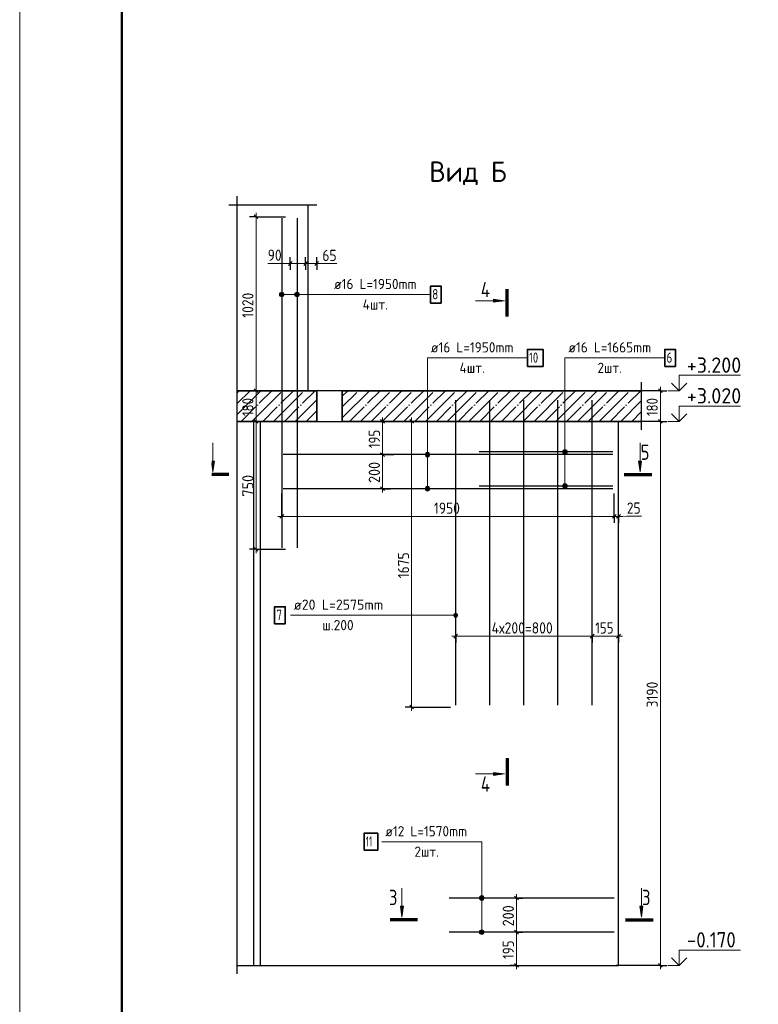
# Model space of a CAD drawing. Header units: millimetres. Extents: x -49773 to 2322955, y -3321 to 58485.
# Tile 89 of 256: x 407570 to 422009, y 20406 to 39652. Entities that reach past the tile are written whole.
import ezdxf

# ---------------------------------------------------------------- set-up
doc = ezdxf.new("R2010")
doc.units = ezdxf.units.MM
doc.linetypes.add('______11', pattern=[500, 400, -50, 0, -50])
doc.linetypes.add('______5', pattern=[1100, 800, -100, 100, -100])
for name, color, linetype, lineweight in [('Standard', 7, 'Continuous', 25), ('Арм.стержн.горизонт. 2', 202, 'Continuous', 35), ('Высотная отметки_ общее', 7, 'Continuous', 13), ('Перекрытие_ общее', 7, 'Continuous', 35), ('Размерная линия_ общее', 7, 'Continuous', 13), ('Стена_ общее', 7, 'Continuous', 35)]:
    doc.layers.add(name, color=color, linetype=linetype, lineweight=lineweight)
doc.layers.add('Арм.стержн. вертикальными 2', color=7, linetype='Continuous', lineweight=35, true_color=0x006e00)
doc.styles.add('ISOCPEUR', font='txt')

msp = doc.modelspace()

# ---------------------------------------------------------------- hatches: boundary and pattern name
at = {"layer": 'Standard', "linetype": 'Continuous', "lineweight": 13, "transparency": 33554687}
for points in [[(416834.1, 34187.9), (417044.1, 34157.9), (416834.1, 34127.9)], [(411378.2, 31025.5), (411348.2, 30815.5), (411324.9, 30978.7), (411324.9, 31025.5)], [(419726.7, 31025.5), (419696.7, 30815.5), (419666.7, 31025.5)], [(416834.1, 24939.4), (417044.1, 24909.4), (416834.1, 24879.4)], [(415071.6, 22322.4), (415041.6, 22112.4), (415011.6, 22322.4)], [(419753.4, 22322.4), (419723.4, 22112.4), (419693.5, 22322.4)]]:
    msp.add_hatch(color=7, dxfattribs=at).paths.add_polyline_path(points, flags=16)
at = {"layer": 'Арм.стержн. вертикальными 2', "linetype": 'Continuous', "lineweight": 13, "transparency": 33554687}
for points in [[(412654.3, 34257.1), (412654.3, 34302.1), (412648, 34279.6)], [(412654.3, 34257.1), (412654.3, 34302.1), (412648, 34279.6)], [(412670.5, 34240.9), (412670.5, 34318.3), (412654.3, 34302.1)], [(412670.5, 34240.9), (412670.5, 34318.3), (412654.3, 34302.1)], [(412670.5, 34240.9), (412654.3, 34302.1), (412654.3, 34257.1)], [(412670.5, 34240.9), (412654.3, 34302.1), (412654.3, 34257.1)], [(412693, 34234.6), (412693, 34324.6), (412670.5, 34318.3)], [(412693, 34234.6), (412693, 34324.6), (412670.5, 34318.3)], [(412693, 34234.6), (412670.5, 34318.3), (412670.5, 34240.9)], [(412693, 34234.6), (412670.5, 34318.3), (412670.5, 34240.9)], [(412715.5, 34240.9), (412715.5, 34318.3), (412693, 34324.6)], [(412715.5, 34240.9), (412693, 34324.6), (412693, 34234.6)], [(412715.5, 34240.9), (412715.5, 34318.3), (412693, 34324.6)], [(412715.5, 34240.9), (412693, 34324.6), (412693, 34234.6)], [(412731.7, 34257.1), (412731.7, 34302.1), (412715.5, 34318.3)], [(412731.7, 34257.1), (412715.5, 34318.3), (412715.5, 34240.9)], [(412731.7, 34257.1), (412731.7, 34302.1), (412715.5, 34318.3)], [(412731.7, 34257.1), (412715.5, 34318.3), (412715.5, 34240.9)], [(412731.7, 34302.1), (412731.7, 34257.1), (412738, 34279.6)], [(412731.7, 34302.1), (412731.7, 34257.1), (412738, 34279.6)], [(412954.3, 34257.1), (412954.3, 34302.1), (412948, 34279.6)], [(412954.3, 34257.1), (412954.3, 34302.1), (412948, 34279.6)], [(412970.5, 34240.9), (412970.5, 34318.3), (412954.3, 34302.1)], [(412970.5, 34240.9), (412970.5, 34318.3), (412954.3, 34302.1)], [(412970.5, 34240.9), (412954.3, 34302.1), (412954.3, 34257.1)], [(412970.5, 34240.9), (412954.3, 34302.1), (412954.3, 34257.1)], [(412993, 34234.6), (412993, 34324.6), (412970.5, 34318.3)], [(412993, 34234.6), (412993, 34324.6), (412970.5, 34318.3)], [(412993, 34234.6), (412970.5, 34318.3), (412970.5, 34240.9)], [(412993, 34234.6), (412970.5, 34318.3), (412970.5, 34240.9)], [(413015.5, 34240.9), (413015.5, 34318.3), (412993, 34324.6)], [(413015.5, 34240.9), (412993, 34324.6), (412993, 34234.6)], [(413015.5, 34240.9), (413015.5, 34318.3), (412993, 34324.6)], [(413015.5, 34240.9), (412993, 34324.6), (412993, 34234.6)], [(413031.7, 34257.1), (413031.7, 34302.1), (413015.5, 34318.3)], [(413031.7, 34257.1), (413015.5, 34318.3), (413015.5, 34240.9)], [(413031.7, 34257.1), (413031.7, 34302.1), (413015.5, 34318.3)], [(413031.7, 34257.1), (413015.5, 34318.3), (413015.5, 34240.9)], [(413031.7, 34302.1), (413031.7, 34257.1), (413038, 34279.6)], [(413031.7, 34302.1), (413031.7, 34257.1), (413038, 34279.6)], [(416060.7, 27992.4), (416060.7, 28029.9), (416055.5, 28011.1)], [(416060.7, 28029.9), (416074.2, 27978.9), (416074.2, 28043.4)], [(416060.7, 28029.9), (416060.7, 27992.4), (416074.2, 27978.9)], [(416074.2, 28043.4), (416093, 27973.6), (416093, 28048.6)], [(416074.2, 28043.4), (416074.2, 27978.9), (416093, 27973.6)], [(416093, 28048.6), (416093, 27973.6), (416111.7, 27978.9)], [(416093, 28048.6), (416111.7, 27978.9), (416111.7, 28043.4)], [(416111.7, 28043.4), (416111.7, 27978.9), (416125.2, 27992.4)], [(416111.7, 28043.4), (416125.2, 27992.4), (416125.2, 28029.9)], [(416125.2, 28029.9), (416125.2, 27992.4), (416130.5, 28011.1)]]:
    msp.add_hatch(color=7, dxfattribs=at).paths.add_polyline_path(points)
at = {"layer": 'Арм.стержн.горизонт. 2', "linetype": 'Continuous', "lineweight": 13, "transparency": 33554687}
for points in [[(415563.6, 31189.2), (415518.6, 31189.2), (415502.4, 31173)], [(415563.6, 31189.2), (415502.4, 31173), (415579.8, 31173)], [(415563.6, 31189.2), (415518.6, 31189.2), (415502.4, 31173)], [(415563.6, 31189.2), (415502.4, 31173), (415579.8, 31173)], [(415518.6, 31189.2), (415563.6, 31189.2), (415541.1, 31195.5)], [(415518.6, 31189.2), (415563.6, 31189.2), (415541.1, 31195.5)], [(418266.5, 31226.3), (418189.1, 31226.3), (418182.8, 31203.8)], [(418266.5, 31226.3), (418182.8, 31203.8), (418272.8, 31203.8)], [(418272.8, 31203.8), (418182.8, 31203.8), (418189.1, 31181.3)], [(418250.3, 31242.5), (418205.3, 31242.5), (418189.1, 31226.3)], [(418250.3, 31242.5), (418189.1, 31226.3), (418266.5, 31226.3)], [(418272.8, 31203.8), (418189.1, 31181.3), (418266.5, 31181.3)], [(418266.5, 31181.3), (418189.1, 31181.3), (418205.3, 31165.1)], [(418205.3, 31242.5), (418250.3, 31242.5), (418227.8, 31248.8)], [(418266.5, 31181.3), (418205.3, 31165.1), (418250.3, 31165.1)], [(415579.8, 31173), (415502.4, 31173), (415496.1, 31150.5)], [(415579.8, 31173), (415496.1, 31150.5), (415586.1, 31150.5)], [(415579.8, 31173), (415502.4, 31173), (415496.1, 31150.5)], [(415579.8, 31173), (415496.1, 31150.5), (415586.1, 31150.5)], [(415586.1, 31150.5), (415496.1, 31150.5), (415502.4, 31128)], [(415586.1, 31150.5), (415496.1, 31150.5), (415502.4, 31128)], [(415586.1, 31150.5), (415502.4, 31128), (415579.8, 31128)], [(415586.1, 31150.5), (415502.4, 31128), (415579.8, 31128)], [(415579.8, 31128), (415502.4, 31128), (415518.6, 31111.8)], [(415579.8, 31128), (415502.4, 31128), (415518.6, 31111.8)], [(415579.8, 31128), (415518.6, 31111.8), (415563.6, 31111.8)], [(415579.8, 31128), (415518.6, 31111.8), (415563.6, 31111.8)], [(415563.6, 31111.8), (415518.6, 31111.8), (415541.1, 31105.5)], [(415563.6, 31111.8), (415518.6, 31111.8), (415541.1, 31105.5)], [(418250.3, 31165.1), (418205.3, 31165.1), (418227.8, 31158.8)], [(415579.8, 30506.3), (415502.4, 30506.3), (415496.1, 30483.8)], [(415579.8, 30506.3), (415496.1, 30483.8), (415586.1, 30483.8)], [(415579.8, 30506.3), (415502.4, 30506.3), (415496.1, 30483.8)], [(415579.8, 30506.3), (415496.1, 30483.8), (415586.1, 30483.8)], [(415586.1, 30483.8), (415496.1, 30483.8), (415502.4, 30461.3)], [(415586.1, 30483.8), (415496.1, 30483.8), (415502.4, 30461.3)], [(415563.6, 30522.5), (415518.6, 30522.5), (415502.4, 30506.3)], [(415563.6, 30522.5), (415502.4, 30506.3), (415579.8, 30506.3)], [(415563.6, 30522.5), (415518.6, 30522.5), (415502.4, 30506.3)], [(415563.6, 30522.5), (415502.4, 30506.3), (415579.8, 30506.3)], [(415586.1, 30483.8), (415502.4, 30461.3), (415579.8, 30461.3)], [(415586.1, 30483.8), (415502.4, 30461.3), (415579.8, 30461.3)], [(415579.8, 30461.3), (415502.4, 30461.3), (415518.6, 30445.1)], [(415579.8, 30461.3), (415502.4, 30461.3), (415518.6, 30445.1)], [(415518.6, 30522.5), (415563.6, 30522.5), (415541.1, 30528.8)], [(415518.6, 30522.5), (415563.6, 30522.5), (415541.1, 30528.8)], [(415579.8, 30461.3), (415518.6, 30445.1), (415563.6, 30445.1)], [(415579.8, 30461.3), (415518.6, 30445.1), (415563.6, 30445.1)], [(415563.6, 30445.1), (415518.6, 30445.1), (415541.1, 30438.8)], [(415563.6, 30445.1), (415518.6, 30445.1), (415541.1, 30438.8)], [(418266.5, 30559.6), (418189.1, 30559.6), (418182.8, 30537.1)], [(418266.5, 30559.6), (418182.8, 30537.1), (418272.8, 30537.1)], [(418272.8, 30537.1), (418182.8, 30537.1), (418189.1, 30514.6)], [(418250.3, 30575.8), (418205.3, 30575.8), (418189.1, 30559.6)], [(418250.3, 30575.8), (418189.1, 30559.6), (418266.5, 30559.6)], [(418272.8, 30537.1), (418189.1, 30514.6), (418266.5, 30514.6)], [(418266.5, 30514.6), (418189.1, 30514.6), (418205.3, 30498.4)], [(418205.3, 30575.8), (418250.3, 30575.8), (418227.8, 30582.1)], [(418266.5, 30514.6), (418205.3, 30498.4), (418250.3, 30498.4)], [(418250.3, 30498.4), (418205.3, 30498.4), (418227.8, 30492.1)], [(416625.7, 22522.5), (416580.7, 22522.5), (416564.5, 22506.3)], [(416625.7, 22522.5), (416564.5, 22506.3), (416641.9, 22506.3)], [(416580.7, 22522.5), (416625.7, 22522.5), (416603.2, 22528.8)], [(416641.9, 22506.3), (416564.5, 22506.3), (416558.2, 22483.8)], [(416641.9, 22506.3), (416558.2, 22483.8), (416648.2, 22483.8)], [(416648.2, 22483.8), (416558.2, 22483.8), (416564.5, 22461.3)], [(416648.2, 22483.8), (416564.5, 22461.3), (416641.9, 22461.3)], [(416641.9, 22461.3), (416564.5, 22461.3), (416580.7, 22445.1)], [(416641.9, 22461.3), (416580.7, 22445.1), (416625.7, 22445.1)], [(416625.7, 22445.1), (416580.7, 22445.1), (416603.2, 22438.8)], [(416641.9, 21839.6), (416564.5, 21839.6), (416558.2, 21817.1)], [(416641.9, 21839.6), (416558.2, 21817.1), (416648.2, 21817.1)], [(416648.2, 21817.1), (416558.2, 21817.1), (416564.5, 21794.6)], [(416625.7, 21855.8), (416580.7, 21855.8), (416564.5, 21839.6)], [(416625.7, 21855.8), (416564.5, 21839.6), (416641.9, 21839.6)], [(416648.2, 21817.1), (416564.5, 21794.6), (416641.9, 21794.6)], [(416641.9, 21794.6), (416564.5, 21794.6), (416580.7, 21778.4)], [(416580.7, 21855.8), (416625.7, 21855.8), (416603.2, 21862.1)], [(416641.9, 21794.6), (416580.7, 21778.4), (416625.7, 21778.4)], [(416625.7, 21778.4), (416580.7, 21778.4), (416603.2, 21772.1)]]:
    msp.add_hatch(color=7, dxfattribs=at).paths.add_polyline_path(points)

# ---------------------------------------------------------------- linework, layer by layer
at = {"layer": 'Standard', "color": 7, "linetype": 'Continuous', "lineweight": 25, "transparency": 33554687}
for p, q in [((411821.8, 32233.8), (411821.8, 36200.5)), ((411655.2, 36033.8), (413376.3, 36033.8)), ((411821.8, 31633.8), (411821.8, 32567.1)), ((419721.8, 32567.1), (419721.8, 31633.8)), ((411821.8, 21000.5), (411821.8, 31967.1))]:
    msp.add_line(p, q, dxfattribs=at)
at = {"layer": 'Standard', "color": 7, "linetype": 'Continuous', "lineweight": 70, "transparency": 33554687}
for p, q in [((417097.4, 33850.3), (417097.4, 34386.3)), ((411655.8, 30762.2), (411324.9, 30762.2)), ((419389.1, 30762.2), (419925.1, 30762.2)), ((417097.4, 25217), (417097.4, 24681)), ((415349.2, 22059.1), (414813.2, 22059.1)), ((419415.9, 22059.1), (419951.9, 22059.1))]:
    msp.add_line(p, q, dxfattribs=at)
at = {"layer": 'Standard', "color": 7, "linetype": 'Continuous', "lineweight": 13, "transparency": 33554687}
for p, q in [((417044.1, 34157.9), (416478.8, 34157.9)), ((416834.1, 34157.9), (416819.1, 34157.9)), ((416834.1, 34127.9), (416834.1, 34187.9)), ((416834.1, 34187.9), (417044.1, 34157.9)), ((417044.1, 34157.9), (416834.1, 34127.9)), ((417044.1, 34157.9), (417044.1, 34157.9)), ((417044.1, 34157.9), (417044.1, 34157.9)), ((417044.1, 34157.9), (417044.1, 34157.9)), ((411348.2, 30815.5), (411348.2, 31380.8)), ((419696.7, 30815.5), (419696.7, 31380.8)), ((411324.9, 31025.5), (411378.2, 31025.5)), ((411348.2, 31025.5), (411348.2, 31040.5)), ((411378.2, 31025.5), (411348.2, 30815.5)), ((419696.7, 30815.5), (419666.7, 31025.5)), ((419666.7, 31025.5), (419726.7, 31025.5)), ((419696.7, 31025.5), (419696.7, 31040.5)), ((419726.7, 31025.5), (419696.7, 30815.5)), ((411348.2, 30815.5), (411324.9, 30978.7)), ((411348.2, 30815.5), (411348.2, 30815.5)), ((411348.2, 30815.5), (411348.2, 30815.5)), ((411348.2, 30815.5), (411348.2, 30815.5)), ((419696.7, 30815.5), (419696.7, 30815.5)), ((419696.7, 30815.5), (419696.7, 30815.5)), ((419696.7, 30815.5), (419696.7, 30815.5)), ((417044.1, 24909.4), (416478.8, 24909.4)), ((416834.1, 24909.4), (416819.1, 24909.4)), ((416834.1, 24879.4), (416834.1, 24939.4)), ((416834.1, 24939.4), (417044.1, 24909.4)), ((417044.1, 24909.4), (416834.1, 24879.4)), ((417044.1, 24909.4), (417044.1, 24909.4)), ((417044.1, 24909.4), (417044.1, 24909.4)), ((417044.1, 24909.4), (417044.1, 24909.4)), ((415041.6, 22112.4), (415041.6, 22677.7)), ((419723.4, 22112.4), (419723.4, 22677.7)), ((415041.6, 22322.4), (415041.6, 22337.4)), ((419723.4, 22322.4), (419723.4, 22337.4)), ((415041.6, 22112.4), (415011.6, 22322.4)), ((415011.6, 22322.4), (415071.6, 22322.4)), ((415071.6, 22322.4), (415041.6, 22112.4)), ((419723.4, 22112.4), (419693.5, 22322.4)), ((419693.5, 22322.4), (419753.4, 22322.4)), ((419753.4, 22322.4), (419723.4, 22112.4)), ((415041.6, 22112.4), (415041.6, 22112.4)), ((415041.6, 22112.4), (415041.6, 22112.4)), ((415041.6, 22112.4), (415041.6, 22112.4)), ((419723.4, 22112.4), (419723.4, 22112.4)), ((419723.4, 22112.4), (419723.4, 22112.4)), ((419723.4, 22112.4), (419723.4, 22112.4))]:
    msp.add_line(p, q, dxfattribs=at)
at = {"layer": 'Standard', "color": 253, "linetype": '______11', "lineweight": 13, "true_color": 0xababab, "transparency": 33554687}
for p, q in [((411821.8, 32149.2), (412073.1, 32400.5)), ((411897.3, 31800.5), (412497.3, 32400.5)), ((412321.6, 31800.5), (412921.6, 32400.5)), ((412745.8, 31800.5), (413345.8, 32400.5)), ((413876.3, 32082.4), (414194.4, 32400.5)), ((414018.6, 31800.5), (414618.6, 32400.5)), ((414442.9, 31800.5), (415042.9, 32400.5)), ((414867.2, 31800.5), (415467.2, 32400.5)), ((415291.4, 31800.5), (415891.4, 32400.5)), ((415715.7, 31800.5), (416315.7, 32400.5)), ((416140, 31800.5), (416740, 32400.5)), ((416564.2, 31800.5), (417164.2, 32400.5)), ((416988.5, 31800.5), (417588.5, 32400.5)), ((417412.7, 31800.5), (418012.7, 32400.5)), ((417837, 31800.5), (418437, 32400.5)), ((418261.3, 31800.5), (418861.3, 32400.5)), ((418685.5, 31800.5), (419285.5, 32400.5)), ((419109.8, 31800.5), (419709.8, 32400.5)), ((413170.1, 31800.5), (413376.3, 32006.6)), ((419534.1, 31800.5), (419721.8, 31988.2))]:
    msp.add_line(p, q, dxfattribs=at)
at = {"layer": 'Standard', "color": 253, "linetype": '______5', "lineweight": 13, "true_color": 0xababab, "transparency": 33554687}
for p, q in [((411821.8, 32361.4), (411860.9, 32400.5)), ((411821.8, 31937.1), (412285.2, 32400.5)), ((412109.4, 31800.5), (412709.4, 32400.5)), ((412533.7, 31800.5), (413133.7, 32400.5)), ((413876.3, 32294.5), (413982.2, 32400.5)), ((413876.3, 31870.2), (414406.5, 32400.5)), ((414230.8, 31800.5), (414830.8, 32400.5)), ((414655, 31800.5), (415255, 32400.5)), ((415079.3, 31800.5), (415679.3, 32400.5)), ((415503.6, 31800.5), (416103.6, 32400.5)), ((415927.8, 31800.5), (416527.8, 32400.5)), ((416352.1, 31800.5), (416952.1, 32400.5)), ((416776.3, 31800.5), (417376.3, 32400.5)), ((417200.6, 31800.5), (417800.6, 32400.5)), ((417624.9, 31800.5), (418224.9, 32400.5)), ((418049.1, 31800.5), (418649.1, 32400.5)), ((418473.4, 31800.5), (419073.4, 32400.5)), ((418897.7, 31800.5), (419497.7, 32400.5)), ((412958, 31800.5), (413376.3, 32218.7)), ((419321.9, 31800.5), (419721.8, 32200.3))]:
    msp.add_line(p, q, dxfattribs=at)
at = {"layer": 'Standard', "color": 7, "linetype": 'Continuous', "lineweight": 35, "transparency": 33554687}
for p, q in [((413376.3, 32400.5), (411821.8, 32400.5)), ((413376.3, 31800.5), (413376.3, 32400.5)), ((413876.3, 32400.5), (413876.3, 31800.5)), ((419721.8, 32400.5), (413876.3, 32400.5)), ((411821.8, 31800.5), (413376.3, 31800.5)), ((413876.3, 31800.5), (419721.8, 31800.5))]:
    msp.add_line(p, q, dxfattribs=at)
at = {"layer": 'Standard', "color": 7, "linetype": 'Continuous', "lineweight": 13, "transparency": 33554687}
msp.add_lwpolyline([(407569.7, -1236.7), (449569.7, -1236.7), (449569.7, 58163.3), (407569.7, 58163.3), (407569.7, -1236.7)], close=True, dxfattribs=at)
at = {"layer": 'Standard', "color": 7, "linetype": 'Continuous', "lineweight": 50, "transparency": 33554687}
msp.add_lwpolyline([(409569.7, 57663.3), (449069.7, 57663.3), (449069.7, -736.7), (409569.7, -736.7), (409569.7, 57663.3)], close=True, dxfattribs=at)
at = {"layer": 'Арм.стержн. вертикальными 2', "color": 5, "linetype": 'Continuous', "lineweight": 25, "true_color": 0x1c1cff, "transparency": 33554687}
for p, q in [((412693, 35773.8), (412693, 29327.1)), ((412693, 35773.8), (412693, 29327.1)), ((412993, 35773.8), (412993, 29327.1)), ((412993, 35773.8), (412993, 29327.1))]:
    msp.add_line(p, q, dxfattribs=at)
at = {"layer": 'Арм.стержн. вертикальными 2', "color": 7, "linetype": 'Continuous', "lineweight": 13, "transparency": 33554687}
for p, q in [((412648, 34279.6), (412648, 34279.6)), ((412648, 34279.6), (412648, 34279.6)), ((412693, 34324.6), (412693, 34324.6)), ((412693, 34324.6), (412693, 34324.6)), ((413647.6, 34279.6), (412693, 34279.6)), ((413647.6, 34279.6), (412693, 34279.6)), ((412738, 34279.6), (412738, 34279.6)), ((412738, 34279.6), (412738, 34279.6)), ((412948, 34279.6), (412948, 34279.6)), ((412948, 34279.6), (412948, 34279.6)), ((412993, 34324.6), (412993, 34324.6)), ((412993, 34324.6), (412993, 34324.6)), ((413647.6, 34279.6), (412993, 34279.6)), ((413647.6, 34279.6), (412993, 34279.6)), ((413038, 34279.6), (413038, 34279.6)), ((413038, 34279.6), (413038, 34279.6)), ((413647.6, 34279.6), (415600.9, 34279.6)), ((412693, 34234.6), (412693, 34234.6)), ((412693, 34234.6), (412693, 34234.6)), ((412993, 34234.6), (412993, 34234.6)), ((412993, 34234.6), (412993, 34234.6)), ((412860.8, 28011.1), (414894.1, 28011.1)), ((414894.1, 28011.1), (416093, 28011.1)), ((416055.5, 28011.1), (416055.5, 28011.1)), ((416093, 28048.6), (416093, 28048.6)), ((416093, 27973.6), (416093, 27973.6)), ((416130.5, 28011.1), (416130.5, 28011.1))]:
    msp.add_line(p, q, dxfattribs=at)
at = {"layer": 'Арм.стержн. вертикальными 2', "color": 33, "linetype": 'Continuous', "lineweight": 25, "true_color": 0xf0a546, "transparency": 33554687}
for p, q in [((416093, 26250.5), (416093, 32217.1)), ((416759.6, 26250.5), (416759.6, 32217.1)), ((417426.3, 26250.5), (417426.3, 32217.1)), ((418093, 26250.5), (418093, 32217.1)), ((418759.6, 26250.5), (418759.6, 32217.1))]:
    msp.add_line(p, q, dxfattribs=at)
at = {"layer": 'Арм.стержн. вертикальными 2', "color": 7, "linetype": 'Continuous', "lineweight": 35, "transparency": 33554687}
for points in [[(415600.9, 34112.9), (415807.6, 34112.9), (415807.6, 34446.3), (415600.9, 34446.3), (415600.9, 34112.9)], [(412554.1, 27844.5), (412760.8, 27844.5), (412760.8, 28177.8), (412554.1, 28177.8), (412554.1, 27844.5)]]:
    msp.add_lwpolyline(points, dxfattribs=at)
at = {"layer": 'Арм.стержн. вертикальными 2', "color": 7, "linetype": 'Continuous', "lineweight": 13, "transparency": 33554687}
for centre, radius in [((412693, 34279.6), 45), ((412693, 34279.6), 45), ((412993, 34279.6), 45), ((412993, 34279.6), 45), ((416093, 28011.1), 37.5)]:
    msp.add_circle(centre, radius, dxfattribs=at)
at = {"layer": 'Арм.стержн.горизонт. 2', "color": 7, "linetype": 'Continuous', "lineweight": 13, "transparency": 33554687}
for p, q in [((415541.1, 33040.7), (417494.4, 33040.7)), ((415541.1, 33040.7), (415541.1, 30483.8)), ((415541.1, 33040.7), (415541.1, 31150.5)), ((415541.1, 33040.7), (415541.1, 30483.8)), ((415541.1, 33040.7), (415541.1, 31150.5)), ((418227.8, 33040.7), (420181.1, 33040.7)), ((418227.8, 33040.7), (418227.8, 31203.8)), ((418227.8, 33040.7), (418227.8, 30537.1)), ((415541.1, 31195.5), (415541.1, 31195.5)), ((415541.1, 31195.5), (415541.1, 31195.5)), ((418182.8, 31203.8), (418182.8, 31203.8)), ((418227.8, 31248.8), (418227.8, 31248.8)), ((418272.8, 31203.8), (418272.8, 31203.8)), ((415496.1, 31150.5), (415496.1, 31150.5)), ((415496.1, 31150.5), (415496.1, 31150.5)), ((415541.1, 31105.5), (415541.1, 31105.5)), ((415541.1, 31105.5), (415541.1, 31105.5)), ((415586.1, 31150.5), (415586.1, 31150.5)), ((415586.1, 31150.5), (415586.1, 31150.5)), ((418227.8, 31158.8), (418227.8, 31158.8)), ((415496.1, 30483.8), (415496.1, 30483.8)), ((415496.1, 30483.8), (415496.1, 30483.8)), ((415541.1, 30528.8), (415541.1, 30528.8)), ((415541.1, 30528.8), (415541.1, 30528.8)), ((415541.1, 30438.8), (415541.1, 30438.8)), ((415541.1, 30438.8), (415541.1, 30438.8)), ((415586.1, 30483.8), (415586.1, 30483.8)), ((415586.1, 30483.8), (415586.1, 30483.8)), ((418182.8, 30537.1), (418182.8, 30537.1)), ((418227.8, 30582.1), (418227.8, 30582.1)), ((418227.8, 30492.1), (418227.8, 30492.1)), ((418272.8, 30537.1), (418272.8, 30537.1)), ((414649.8, 23582.9), (416603.2, 23582.9)), ((416603.2, 23582.9), (416603.2, 21817.1)), ((416603.2, 23582.9), (416603.2, 22483.8)), ((416603.2, 22528.8), (416603.2, 22528.8)), ((416558.2, 22483.8), (416558.2, 22483.8)), ((416603.2, 22438.8), (416603.2, 22438.8)), ((416648.2, 22483.8), (416648.2, 22483.8)), ((416558.2, 21817.1), (416558.2, 21817.1)), ((416603.2, 21862.1), (416603.2, 21862.1)), ((416603.2, 21772.1), (416603.2, 21772.1)), ((416648.2, 21817.1), (416648.2, 21817.1))]:
    msp.add_line(p, q, dxfattribs=at)
at = {"layer": 'Арм.стержн.горизонт. 2', "color": 5, "linetype": 'Continuous', "lineweight": 25, "true_color": 0x1c1cff, "transparency": 33554687}
for p, q in [((419166.3, 31203.8), (416553, 31203.8)), ((419166.3, 31150.5), (412719.6, 31150.5)), ((419166.3, 31150.5), (412719.6, 31150.5)), ((419166.3, 30483.8), (412719.6, 30483.8)), ((419166.3, 30483.8), (412719.6, 30483.8)), ((419166.3, 30537.1), (416553, 30537.1))]:
    msp.add_line(p, q, dxfattribs=at)
at = {"layer": 'Арм.стержн.горизонт. 2', "color": 34, "linetype": 'Continuous', "lineweight": 25, "transparency": 33554687}
for p, q in [((419189.6, 22483.8), (415963, 22483.8)), ((419189.6, 21817.1), (415963, 21817.1))]:
    msp.add_line(p, q, dxfattribs=at)
at = {"layer": 'Арм.стержн.горизонт. 2', "color": 7, "linetype": 'Continuous', "lineweight": 35, "transparency": 33554687}
for points in [[(417494.4, 32874.1), (417801.1, 32874.1), (417801.1, 33207.4), (417494.4, 33207.4), (417494.4, 32874.1)], [(420181.1, 32874.1), (420387.8, 32874.1), (420387.8, 33207.4), (420181.1, 33207.4), (420181.1, 32874.1)], [(414303.2, 23416.2), (414569.8, 23416.2), (414569.8, 23749.6), (414303.2, 23749.6), (414303.2, 23416.2)]]:
    msp.add_lwpolyline(points, dxfattribs=at)
at = {"layer": 'Арм.стержн.горизонт. 2', "color": 7, "linetype": 'Continuous', "lineweight": 13, "transparency": 33554687}
for centre in [(415541.1, 31150.5), (415541.1, 31150.5), (418227.8, 31203.8), (415541.1, 30483.8), (415541.1, 30483.8), (418227.8, 30537.1), (416603.2, 22483.8), (416603.2, 21817.1)]:
    msp.add_circle(centre, 45, dxfattribs=at)
at = {"layer": 'Высотная отметки_ общее', "color": 7, "linetype": 'Continuous', "lineweight": 13, "transparency": 33554687}
for p, q in [((420461.3, 32400.5), (420311.3, 32550.5)), ((420461.3, 32400.5), (420461.3, 32700.5)), ((420461.3, 32700.5), (421661.3, 32700.5)), ((420461.3, 32400.5), (420611.3, 32550.5)), ((420461.3, 32400.5), (420240.8, 32400.5)), ((420461.3, 32400.5), (420461.3, 32400.5)), ((420461.3, 32400.5), (420461.3, 32400.5)), ((420461.3, 32400.5), (420461.3, 32400.5)), ((420461.3, 32400.5), (420461.3, 32400.5)), ((420461.3, 31800.5), (420311.3, 31950.5)), ((420461.3, 31800.5), (420461.3, 32100.5)), ((420461.3, 32100.5), (421661.3, 32100.5)), ((420461.3, 31800.5), (420611.3, 31950.5)), ((420461.3, 31800.5), (420240.8, 31800.5)), ((420461.3, 31800.5), (420461.3, 31800.5)), ((420461.3, 31800.5), (420461.3, 31800.5)), ((420461.3, 31800.5), (420461.3, 31800.5)), ((420461.3, 31800.5), (420461.3, 31800.5)), ((420461.3, 21167.1), (420461.3, 21467.1)), ((420461.3, 21467.1), (421661.3, 21467.1)), ((420461.3, 21167.1), (420311.3, 21317.1)), ((420461.3, 21167.1), (420611.3, 21317.1)), ((420461.3, 21167.1), (420240.8, 21167.1)), ((420461.3, 21167.1), (420461.3, 21167.1)), ((420461.3, 21167.1), (420461.3, 21167.1)), ((420461.3, 21167.1), (420461.3, 21167.1)), ((420461.3, 21167.1), (420461.3, 21167.1))]:
    msp.add_line(p, q, dxfattribs=at)
at = {"layer": 'Перекрытие_ общее', "color": 7, "linetype": 'Continuous', "lineweight": 25, "transparency": 33554687}
for p, q in [((413876.3, 32400.5), (413376.3, 32400.5)), ((413376.3, 31800.5), (413876.3, 31800.5))]:
    msp.add_line(p, q, dxfattribs=at)
at = {"layer": 'Размерная линия_ общее', "color": 253, "linetype": 'Continuous', "lineweight": -3, "true_color": 0xa0a0a0, "transparency": 33554687}
for p, q in [((412190.4, 35800.5), (412065.4, 35800.5)), ((412190.4, 35800.5), (412315.4, 35800.5)), ((412190.4, 35800.5), (412766.3, 35800.5)), ((412859.6, 34885.4), (412859.6, 35010.4)), ((412859.6, 34885.4), (412859.6, 34760.4)), ((412859.6, 34885.4), (412859.6, 34877.3)), ((413159.6, 34885.4), (413159.6, 35010.4)), ((413159.6, 34885.4), (413159.6, 34760.4)), ((413159.6, 34885.4), (413159.6, 34850.2)), ((413376.3, 34885.4), (413376.3, 35010.4)), ((413376.3, 34885.4), (413376.3, 34760.4)), ((413376.3, 34885.4), (413376.3, 34870.5)), ((412190.4, 32400.5), (412065.4, 32400.5)), ((412190.4, 32400.5), (412315.4, 32400.5)), ((412190.4, 32400.5), (412261.7, 32400.5)), ((420094.6, 32400.5), (419228.2, 32400.5)), ((420094.6, 32400.5), (419969.6, 32400.5)), ((420094.6, 32400.5), (420219.6, 32400.5)), ((412190.4, 31800.5), (412065.4, 31800.5)), ((412190.4, 31800.5), (412315.4, 31800.5)), ((412190.4, 31800.5), (412442.1, 31800.5)), ((414662.8, 31800.5), (414537.8, 31800.5)), ((414662.8, 31800.5), (414787.8, 31800.5)), ((414662.8, 31800.5), (414840.2, 31800.5)), ((415232.3, 31800.5), (415107.3, 31800.5)), ((415232.3, 31800.5), (415357.3, 31800.5)), ((415232.3, 31800.5), (415571.8, 31800.5)), ((420094.6, 31800.5), (419969.6, 31800.5)), ((420094.6, 31800.5), (420219.6, 31800.5)), ((414662.8, 31150.5), (414537.8, 31150.5)), ((414662.8, 31150.5), (414787.8, 31150.5)), ((414662.8, 31150.5), (414882.6, 31150.5)), ((414662.8, 30483.8), (414537.8, 30483.8)), ((414662.8, 30483.8), (414787.8, 30483.8)), ((414662.8, 30483.8), (414819, 30483.8)), ((412693, 29943.8), (412693, 30390.5)), ((412693, 29943.8), (412693, 30068.8)), ((419193, 29943.8), (419193, 30068.8)), ((419276.3, 29943.8), (419276.3, 30068.8)), ((412693, 29943.8), (412693, 29818.8)), ((419193, 29943.8), (419193, 29818.8)), ((419276.3, 29943.8), (419276.3, 29818.8)), ((419276.3, 29943.8), (419276.3, 29943.8)), ((412190.4, 29300.5), (412065.4, 29300.5)), ((412190.4, 29300.5), (412315.4, 29300.5)), ((412190.4, 29300.5), (412766.3, 29300.5)), ((416093, 27602.8), (416093, 27727.8)), ((418759.6, 27602.8), (418759.6, 27727.8)), ((419276.3, 27602.8), (419276.3, 27727.8)), ((416093, 27602.8), (416093, 27624.4)), ((416093, 27602.8), (416093, 27477.8)), ((418759.6, 27602.8), (418759.6, 27477.8)), ((419276.3, 27602.8), (419276.3, 27692.3)), ((419276.3, 27602.8), (419276.3, 27477.8)), ((415232.3, 26217.1), (415107.3, 26217.1)), ((415232.3, 26217.1), (415357.3, 26217.1)), ((415232.3, 26217.1), (415993, 26217.1)), ((417281.4, 22483.8), (417156.4, 22483.8)), ((417281.4, 22483.8), (417406.4, 22483.8)), ((417281.4, 22483.8), (417330.2, 22483.8)), ((417281.4, 21817.1), (417156.4, 21817.1)), ((417281.4, 21817.1), (417406.4, 21817.1)), ((417281.4, 21817.1), (417281.4, 21817.1)), ((417281.4, 21167.1), (417156.4, 21167.1)), ((417281.4, 21167.1), (417406.4, 21167.1)), ((417281.4, 21167.1), (417296.2, 21167.1)), ((420094.6, 21167.1), (419228.2, 21167.1)), ((420094.6, 21167.1), (419969.6, 21167.1)), ((420094.6, 21167.1), (420219.6, 21167.1))]:
    msp.add_line(p, q, dxfattribs=at)
at = {"layer": 'Размерная линия_ общее', "color": 7, "linetype": 'Continuous', "lineweight": 25, "transparency": 33554687}
for p, q in [((412227.9, 35763), (412152.9, 35838)), ((412822.1, 34847.9), (412897.1, 34922.9)), ((413122.1, 34847.9), (413197.1, 34922.9)), ((413338.8, 34847.9), (413413.8, 34922.9)), ((412227.9, 32363), (412152.9, 32438)), ((420132.1, 32363), (420057.1, 32438)), ((412227.9, 31763), (412152.9, 31838)), ((414700.3, 31763), (414625.3, 31838)), ((415269.8, 31763), (415194.8, 31838)), ((420132.1, 31763), (420057.1, 31838)), ((414700.3, 31113), (414625.3, 31188)), ((414700.3, 30446.3), (414625.3, 30521.3)), ((412655.5, 29906.3), (412730.5, 29981.3)), ((419155.5, 29906.3), (419230.5, 29981.3)), ((419238.8, 29906.3), (419313.8, 29981.3)), ((412227.9, 29263), (412152.9, 29338)), ((416055.5, 27565.3), (416130.5, 27640.3)), ((418722.1, 27565.3), (418797.1, 27640.3)), ((419238.8, 27565.3), (419313.8, 27640.3)), ((415269.8, 26179.6), (415194.8, 26254.6)), ((417318.9, 22446.3), (417243.9, 22521.3)), ((417318.9, 21779.6), (417243.9, 21854.6)), ((417318.9, 21129.6), (417243.9, 21204.6)), ((420132.1, 21129.6), (420057.1, 21204.6))]:
    msp.add_line(p, q, dxfattribs=at)
at = {"layer": 'Размерная линия_ общее', "color": 7, "linetype": 'Continuous', "lineweight": 13, "transparency": 33554687}
for p, q in [((412190.4, 35800.5), (412190.4, 35875.5)), ((412190.4, 32400.5), (412190.4, 35800.5)), ((412703.8, 34889.2), (412417.8, 34889.2)), ((413009.6, 34885.4), (412703.8, 34889.2)), ((412859.6, 34885.4), (412784.6, 34885.4)), ((412859.6, 34885.4), (413159.6, 34885.4)), ((413159.6, 34885.4), (413376.3, 34885.4)), ((413268, 34885.4), (413486.5, 34884.1)), ((413376.3, 34885.4), (413451.3, 34885.4)), ((413486.5, 34884.1), (413772.6, 34884.1)), ((412190.4, 31800.5), (412190.4, 32400.5)), ((420094.6, 32400.5), (420094.6, 32475.5)), ((420094.6, 31800.5), (420094.6, 32400.5)), ((414662.8, 31800.5), (414662.8, 31875.5)), ((414662.8, 31150.5), (414662.8, 31800.5)), ((415232.3, 31800.5), (415232.3, 31875.5)), ((414662.8, 30483.8), (414662.8, 30408.8)), ((412693, 29943.8), (412618, 29943.8)), ((412693, 29943.8), (419193, 29943.8)), ((419193, 29943.8), (419276.3, 29943.8)), ((419234.6, 29943.8), (419439, 29945.5)), ((419276.3, 29943.8), (419351.3, 29943.8)), ((419439, 29945.5), (419725, 29945.5)), ((412190.4, 29300.5), (412190.4, 29225.5)), ((416093, 27602.8), (416018, 27602.8)), ((416093, 27602.8), (418759.6, 27602.8)), ((418759.6, 27602.8), (419276.3, 27602.8)), ((419276.3, 27602.8), (419351.3, 27602.8)), ((415232.3, 26217.1), (415232.3, 26142.1)), ((417281.4, 22483.8), (417281.4, 22558.8)), ((417281.4, 21817.1), (417281.4, 22483.8)), ((417281.4, 21167.1), (417281.4, 21092.1)), ((420094.6, 21167.1), (420094.6, 21092.1))]:
    msp.add_line(p, q, dxfattribs=at)
for points in [[(412190.4, 29300.5), (412190.4, 30248), (412190.4, 30248), (412190.4, 31800.5)], [(415232.3, 26217.1), (415232.3, 28671.2), (415232.3, 28671.2), (415232.3, 31800.5)], [(420094.6, 21167.1), (420094.6, 26276.7), (420094.6, 26276.7), (420094.6, 31800.5)], [(414662.8, 30483.8), (414662.8, 30522), (414662.8, 30522), (414662.8, 31150.5)], [(417281.4, 21167.1), (417281.4, 21304.1), (417281.4, 21304.1), (417281.4, 21817.1)]]:
    msp.add_lwpolyline(points, dxfattribs=at)
at = {"layer": 'Размерная линия_ общее', "color": 253, "linetype": 'Continuous', "lineweight": -3, "true_color": 0xa0a0a0, "transparency": 33554687}
for points in [[(420094.6, 31800.5), (420077.6, 31800.5), (420077.6, 31800.5), (419228.2, 31800.5)], [(419193, 29943.8), (419193, 29962.4), (419193, 29962.4), (419193, 30390.5)], [(418759.6, 27602.8), (418759.6, 27619.8), (418759.6, 27619.8), (418759.6, 27780.6)]]:
    msp.add_lwpolyline(points, dxfattribs=at)
at = {"layer": 'Стена_ общее', "color": 7, "linetype": 'Continuous', "lineweight": 25, "transparency": 33554687}
for p, q in [((413209.6, 32400.5), (413209.6, 36033.8)), ((412142.9, 31800.5), (412142.9, 21167.1)), ((412276.3, 21167.1), (412276.3, 31800.5)), ((419276.3, 21167.1), (419276.3, 31800.5)), ((411821.8, 21167.1), (412142.9, 21167.1)), ((412142.9, 21167.1), (412276.3, 21167.1)), ((412276.3, 21167.1), (413209.6, 21167.1)), ((413209.6, 21167.1), (419276.3, 21167.1))]:
    msp.add_line(p, q, dxfattribs=at)

# ---------------------------------------------------------------- texts
at = {"layer": 'Standard', "color": 7, "linetype": 'Continuous', "lineweight": 35, "transparency": 33554687, "insert": (415577, 36417.7), "char_height": 400, "width": 1628.71, "attachment_point": 7, "style": 'ISOCPEUR'}
msp.add_mtext('\\W0.95;Вид Б', dxfattribs=at)
at = {"layer": 'Standard', "color": 7, "linetype": 'Continuous', "lineweight": 25, "transparency": 33554687, "char_height": 300, "attachment_point": 7, "style": 'ISOCPEUR'}
for s, insert, width in [('\\W0.80;4', (416584.5, 34226.6), 359.83), ('\\W0.78;5', (419709.7, 31047.5), 326.407), ('\\W0.80;4', (416584.5, 24560.8), 359.83), ('\\W0.78;3', (414788.6, 22344.4), 326.397), ('\\W0.78;3', (419736.4, 22344.4), 326.407)]:
    msp.add_mtext(s, dxfattribs=dict(at, insert=insert, width=width))
at = {"layer": 'Арм.стержн. вертикальными 2', "color": 7, "linetype": 'Continuous', "lineweight": 25, "transparency": 33554687, "char_height": 200, "attachment_point": 7, "style": 'ISOCPEUR'}
for s, insert, width in [('\\W0.94;ø16 L=1950mm ', (413714.2, 34386.3), 1913.071), ('\\W0.78;8', (415634.2, 34186.3), 217.601), ('\\W0.95;4шт. ', (414274.2, 33986.3), 794.387), ('\\W0.98;ø20 L=2575mm ', (412927.4, 28117.8), 1996.969), ('\\W0.78;7', (412587.4, 27917.8), 217.601), ('\\W0.95;ш.200 ', (413487.4, 27717.8), 874.662)]:
    msp.add_mtext(s, dxfattribs=dict(at, insert=insert, width=width))
at = {"layer": 'Арм.стержн.горизонт. 2', "color": 7, "linetype": 'Continuous', "lineweight": 25, "transparency": 33554687, "char_height": 200, "attachment_point": 7, "style": 'ISOCPEUR'}
for s, insert, width in [('\\W0.94;ø16 L=1950mm ', (415607.8, 33147.4), 1913.078), ('\\W0.94;ø16 L=1665mm ', (418294.4, 33147.4), 1913.078), ('\\W0.75;10', (417527.8, 32947.4), 314.851), ('\\W0.78;6', (420214.4, 32947.4), 217.601), ('\\W0.95;4шт. ', (416167.8, 32747.4), 794.387), ('\\W0.94;2шт. ', (418864.4, 32747.4), 774.2), ('\\W0.94;ø12 L=1570mm ', (414716.5, 23689.6), 1913.078), ('\\W0.63;11', (414336.5, 23489.6), 262.5), ('\\W0.94;2шт. ', (415286.5, 23289.6), 774.193)]:
    msp.add_mtext(s, dxfattribs=dict(at, insert=insert, width=width))
at = {"layer": 'Высотная отметки_ общее', "color": 7, "linetype": 'Continuous', "lineweight": 25, "transparency": 33554687, "char_height": 300, "attachment_point": 7, "style": 'ISOCPEUR'}
for s, insert, width in [('\\W0.95;+3.200', (420611.3, 32750.5), 1281.438), ('\\W0.95;+3.020', (420611.3, 32150.5), 1281.438), ('\\W0.90;-0.170', (420611.3, 21517.1), 1214.127)]:
    msp.add_mtext(s, dxfattribs=dict(at, insert=insert, width=width))
at = {"layer": 'Размерная линия_ общее', "color": 7, "linetype": 'Continuous', "lineweight": 25, "transparency": 33554687, "char_height": 220, "attachment_point": 7, "style": 'ISOCPEUR'}
for s, insert, width in [('\\W0.87;90', (412417.8, 34939.2), 403.924), ('\\W0.87;65', (413486.5, 34934.1), 403.932), ('\\W0.87;1950', (415668, 29993.8), 666.903), ('\\W0.87;25', (419439, 29995.5), 403.94), ('\\W0.88;4х200=800', (416796.3, 27652.8), 1375.938), ('\\W0.83;155', (418820, 27652.8), 508.571)]:
    msp.add_mtext(s, dxfattribs=dict(at, insert=insert, width=width))
at = {"layer": 'Размерная линия_ общее', "color": 7, "linetype": 'Continuous', "lineweight": 25, "transparency": 33554687, "char_height": 220, "attachment_point": 7, "rotation": 90, "style": 'ISOCPEUR'}
for s, insert, width in [('\\W0.87;1020', (412140.4, 33825.5), 666.91), ('\\W0.83;180', (412140.4, 31902.5), 508.571), ('\\W0.83;180', (420044.6, 31902.5), 508.571), ('\\W0.83;195', (414612.8, 31277.5), 508.564), ('\\W0.91;200', (414612.8, 30597.1), 561.988), ('\\W0.91;750', (412140.4, 30330.5), 561.981), ('\\W0.87;1675', (415182.3, 28733.8), 666.903), ('\\W0.87;3190', (420044.6, 26208.8), 666.91), ('\\W0.91;200', (417231.4, 21930.5), 561.981), ('\\W0.83;195', (417231.4, 21294.1), 508.571)]:
    msp.add_mtext(s, dxfattribs=dict(at, insert=insert, width=width))

doc.saveas('drawing.dxf')
